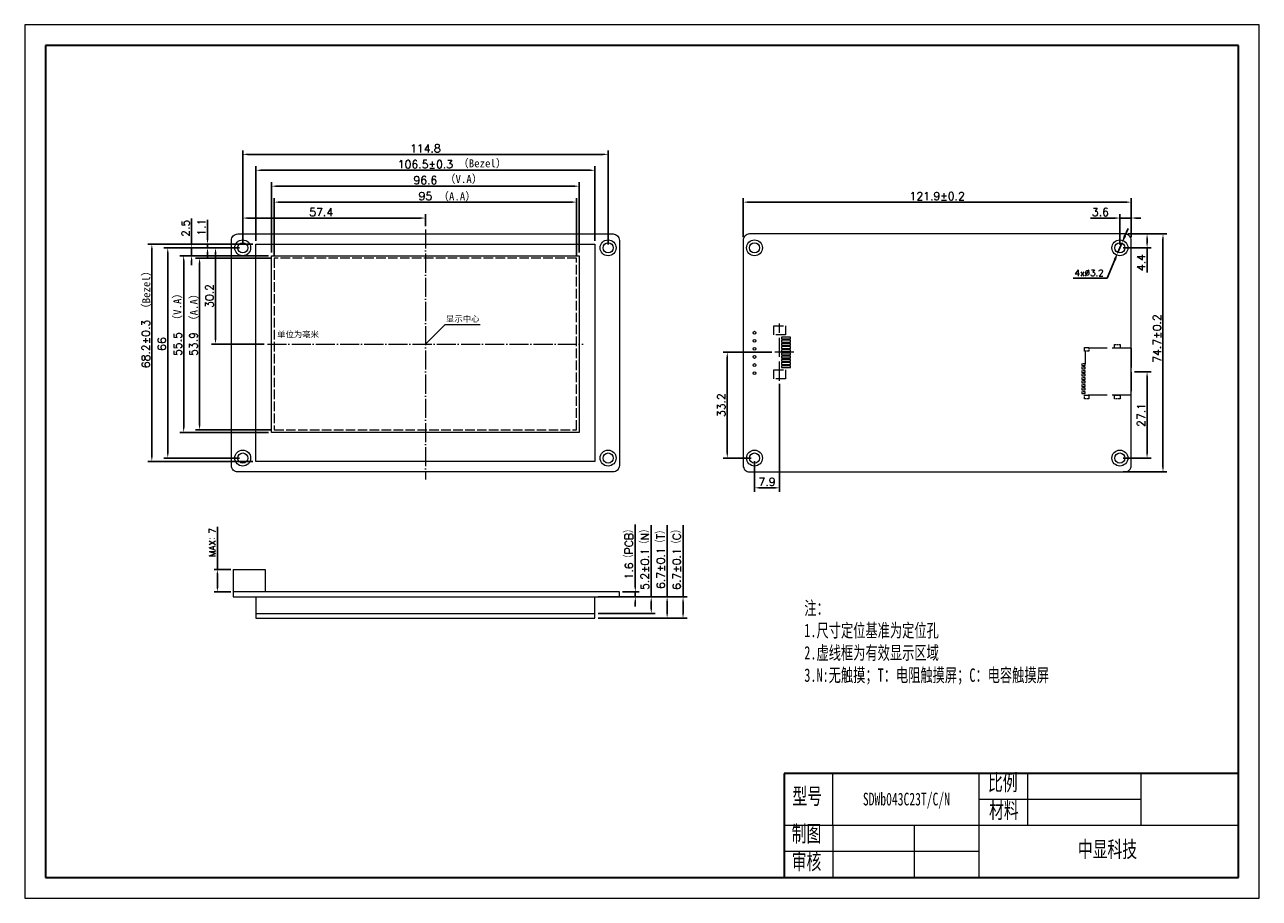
# Model space of a CAD drawing. Header units: millimetres. Extents: x 2240 to 2628, y -2181 to -1907.
import ezdxf

# ---------------------------------------------------------------- set-up
doc = ezdxf.new("R2010")
doc.units = ezdxf.units.MM
doc.header["$LTSCALE"] = 0.5
doc.header["$PDSIZE"] = -5
for name, pattern in [('ACAD_ISO02W100', [15, 12, -3]), ('ACAD_ISO04W100', [30, 24, -3, 0, -3]), ('CENTER2', [28.574999, 19.049999, -3.175, 3.175, -3.175])]:
    doc.linetypes.add(name, pattern=pattern)
doc.layers.get('0').update_dxf_attribs({"lineweight": 18})
doc.layers.get('Defpoints').update_dxf_attribs({"lineweight": 18})
for name, color, linetype, lineweight in [('thick', 7, 'Continuous', 30), ('thin', 7, 'Continuous', 18), ('粗实线层', 7, 'Continuous', 35), ('细实线层', 7, 'Continuous', 18), ('虚线', 7, 'ACAD_ISO02W100', 18)]:
    doc.layers.add(name, color=color, linetype=linetype, lineweight=lineweight)
doc.styles.get("Standard").update_dxf_attribs({"font": 'txt.shx', "bigfont": 'gbcbig.shx'})
doc.styles.add('机械字体', font='SimSun.ttf', dxfattribs={"width": 0.67})
doc.dimstyles.new('ISO-25', dxfattribs={"dimtxt": 2.5, "dimasz": 1.5, "dimexe": 1.25, "dimexo": 1, "dimtad": 1, "dimdec": 1, "dimdsep": 46, "dimtxsty": 'Standard', "dimcen": 2.5, "dimdle": 3, "dimadec": 0, "dimazin": 0, "dimtfac": 1, "dimtdec": 1, "dimtmove": 0, "dimatfit": 3, "dimfxl": 0, "dimarcsym": 0})
doc.dimstyles.new('副本ISO-25', dxfattribs={"dimtxt": 2.5, "dimasz": 2.5, "dimexe": 1.25, "dimexo": 1, "dimtad": 1, "dimtoh": 1, "dimdsep": 46, "dimtxsty": 'Standard', "dimcen": 2.5, "dimdle": 5, "dimadec": 0, "dimazin": 0, "dimtfac": 1, "dimtmove": 0, "dimatfit": 3, "dimfxl": 0, "dimtolj": 1, "dimarcsym": 0})

# ---------------------------------------------------------------- blocks, each defined once
blk = doc.blocks.new('*X2')
at = {"layer": '粗实线层'}
for p, q in [((-287, 200), (-287, -200)), ((287, 200), (-287, 200)), ((287, -200), (287, 200)), ((-287, -200), (287, -200))]:
    blk.add_line(p, q, dxfattribs=at)
at = {"layer": '细实线层'}
for p, q in [((297, 210), (-297, 210)), ((-297, 210), (-297, -210)), ((297, -210), (297, 210)), ((-297, -210), (297, -210))]:
    blk.add_line(p, q, dxfattribs=at)
blk = doc.blocks.new('*X3')
at = {"color": 0, "lineweight": -2, "ltscale": 0.5}
for p, q in [((2308.87, -1975.57), (2308.87, -1965.97)), ((2366.27, -1969.77), (2366.27, -1965.97)), ((2364.77, -1967.22), (2310.37, -1967.22))]:
    blk.add_line(p, q, dxfattribs=at)
at = {"color": 0, "ltscale": 0.5}
for points in [[(2310.37, -1966.97), (2310.37, -1967.47), (2308.87, -1967.22)], [(2364.77, -1966.97), (2364.77, -1967.47), (2366.27, -1967.22)]]:
    blk.add_solid(points, dxfattribs=at)
at = {"layer": 'Defpoints', "color": 0, "ltscale": 0.5}
for p in [(2308.87, -1967.22), (2366.27, -1970.77), (2308.87, -1976.57)]:
    blk.add_point(p, dxfattribs=at)
at = {"color": 0, "lineweight": 0, "ltscale": 0.5, "insert": (2333.53, -1965.34), "char_height": 2.5, "attachment_point": 5}
blk.add_mtext('\\A1;57.4', dxfattribs=at)
blk = doc.blocks.new('*X4')
at = {"color": 0, "lineweight": -2, "ltscale": 0.5}
for p, q in [((2313.02, -1974.41), (2313.02, -1950.97)), ((2419.52, -1974.41), (2419.52, -1950.97)), ((2314.52, -1952.22), (2418.02, -1952.22))]:
    blk.add_line(p, q, dxfattribs=at)
at = {"color": 0, "ltscale": 0.5}
for points in [[(2314.52, -1951.97), (2314.52, -1952.47), (2313.02, -1952.22)], [(2418.02, -1951.97), (2418.02, -1952.47), (2419.52, -1952.22)]]:
    blk.add_solid(points, dxfattribs=at)
at = {"layer": 'Defpoints', "color": 0, "ltscale": 0.5}
for p in [(2419.52, -1952.22), (2313.02, -1975.41), (2419.52, -1975.41)]:
    blk.add_point(p, dxfattribs=at)
at = {"color": 0, "lineweight": 0, "ltscale": 0.5, "insert": (2366.27, -1950.34), "char_height": 2.5, "attachment_point": 5}
blk.add_mtext('\\A1;106.5%%P0.3', dxfattribs=at)
blk = doc.blocks.new('*X7')
at = {"color": 0, "lineweight": -2, "ltscale": 0.5}
for p, q in [((2300.9, -2077.57), (2300.9, -2064.18)), ((2305.1, -2077.57), (2299.9, -2077.57)), ((2300.9, -2083.37), (2300.9, -2078.77)), ((2305.1, -2084.57), (2299.9, -2084.57))]:
    blk.add_line(p, q, dxfattribs=at)
at = {"color": 0, "ltscale": 0.5}
for points in [[(2300.7, -2078.77), (2301.1, -2078.77), (2300.9, -2077.57)], [(2300.7, -2083.37), (2301.1, -2083.37), (2300.9, -2084.57)]]:
    blk.add_solid(points, dxfattribs=at)
at = {"layer": 'Defpoints', "color": 0, "ltscale": 0.5}
for p in [(2305.9, -2077.57), (2300.9, -2084.57), (2305.9, -2084.57)]:
    blk.add_point(p, dxfattribs=at)
at = {"color": 0, "lineweight": 0, "ltscale": 0.5, "insert": (2299.35, -2069.08), "char_height": 2, "attachment_point": 5, "rotation": 90}
blk.add_mtext('\\A1;MAX：7', dxfattribs=at)
blk = doc.blocks.new('*X8')
at = {"color": 0, "lineweight": -2, "ltscale": 0.5}
for p, q in [((2318.75, -1978.84), (2318.75, -1960.97)), ((2320.25, -1962.22), (2412.29, -1962.22)), ((2413.79, -1978.84), (2413.79, -1960.97))]:
    blk.add_line(p, q, dxfattribs=at)
at = {"color": 0, "ltscale": 0.5}
for points in [[(2320.25, -1961.97), (2320.25, -1962.47), (2318.75, -1962.22)], [(2412.29, -1961.97), (2412.29, -1962.47), (2413.79, -1962.22)]]:
    blk.add_solid(points, dxfattribs=at)
at = {"layer": 'Defpoints', "color": 0, "ltscale": 0.5}
for p in [(2413.79, -1962.22), (2318.75, -1979.84), (2413.79, -1979.84)]:
    blk.add_point(p, dxfattribs=at)
at = {"color": 0, "lineweight": 0, "ltscale": 0.5, "insert": (2366.27, -1960.34), "char_height": 2.5, "attachment_point": 5}
blk.add_mtext('\\A1;95', dxfattribs=at)
blk = doc.blocks.new('*X9')
at = {"color": 0, "lineweight": -2, "ltscale": 0.5}
for p, q in [((2317.95, -1978.04), (2317.95, -1955.97)), ((2319.45, -1957.22), (2413.09, -1957.22)), ((2414.59, -1978.04), (2414.59, -1955.97))]:
    blk.add_line(p, q, dxfattribs=at)
at = {"color": 0, "ltscale": 0.5}
for points in [[(2319.45, -1956.97), (2319.45, -1957.47), (2317.95, -1957.22)], [(2413.09, -1956.97), (2413.09, -1957.47), (2414.59, -1957.22)]]:
    blk.add_solid(points, dxfattribs=at)
at = {"layer": 'Defpoints', "color": 0, "ltscale": 0.5}
for p in [(2414.59, -1957.22), (2317.95, -1979.04), (2414.59, -1979.04)]:
    blk.add_point(p, dxfattribs=at)
at = {"color": 0, "lineweight": 0, "ltscale": 0.5, "insert": (2366.27, -1955.34), "char_height": 2.5, "attachment_point": 5}
blk.add_mtext('\\A1;96.6', dxfattribs=at)
blk = doc.blocks.new('*X10')
at = {"color": 0, "lineweight": -2, "ltscale": 0.5}
for p, q in [((2308.87, -1975.57), (2308.87, -1945.97)), ((2310.37, -1947.22), (2422.17, -1947.22)), ((2423.67, -1975.57), (2423.67, -1945.97))]:
    blk.add_line(p, q, dxfattribs=at)
at = {"color": 0, "ltscale": 0.5}
for points in [[(2310.37, -1946.97), (2310.37, -1947.47), (2308.87, -1947.22)], [(2422.17, -1946.97), (2422.17, -1947.47), (2423.67, -1947.22)]]:
    blk.add_solid(points, dxfattribs=at)
at = {"layer": 'Defpoints', "color": 0, "ltscale": 0.5}
for p in [(2423.67, -1947.22), (2308.87, -1976.57), (2423.67, -1976.57)]:
    blk.add_point(p, dxfattribs=at)
at = {"color": 0, "lineweight": 0, "ltscale": 0.5, "insert": (2366.27, -1945.34), "char_height": 2.5, "attachment_point": 5}
blk.add_mtext('\\A1;114.8', dxfattribs=at)
blk = doc.blocks.new('*X11')
at = {"color": 0, "lineweight": -2, "ltscale": 0.5}
for p, q in [((2307.87, -1976.57), (2299.07, -1976.57)), ((2300.32, -1978.07), (2300.32, -2005.27)), ((2315.65, -2006.77), (2299.07, -2006.77))]:
    blk.add_line(p, q, dxfattribs=at)
at = {"color": 0, "ltscale": 0.5}
for points in [[(2300.07, -1978.07), (2300.57, -1978.07), (2300.32, -1976.57)], [(2300.07, -2005.27), (2300.57, -2005.27), (2300.32, -2006.77)]]:
    blk.add_solid(points, dxfattribs=at)
at = {"layer": 'Defpoints', "color": 0, "ltscale": 0.5}
for p in [(2308.87, -1976.57), (2300.32, -2006.77), (2316.65, -2006.77)]:
    blk.add_point(p, dxfattribs=at)
at = {"color": 0, "lineweight": 0, "ltscale": 0.5, "insert": (2298.44, -1991.67), "char_height": 2.5, "attachment_point": 5, "rotation": 90}
blk.add_mtext('\\A1;30.2', dxfattribs=at)
blk = doc.blocks.new('*X12')
at = {"color": 0, "lineweight": -2, "ltscale": 0.5}
for p, q in [((2317.75, -1979.84), (2294.07, -1979.84)), ((2295.32, -1981.34), (2295.32, -2032.2)), ((2317.75, -2033.7), (2294.07, -2033.7))]:
    blk.add_line(p, q, dxfattribs=at)
at = {"color": 0, "ltscale": 0.5}
for points in [[(2295.07, -1981.34), (2295.57, -1981.34), (2295.32, -1979.84)], [(2295.07, -2032.2), (2295.57, -2032.2), (2295.32, -2033.7)]]:
    blk.add_solid(points, dxfattribs=at)
at = {"layer": 'Defpoints', "color": 0, "ltscale": 0.5}
for p in [(2318.75, -1979.84), (2295.32, -2033.7), (2318.75, -2033.7)]:
    blk.add_point(p, dxfattribs=at)
at = {"color": 0, "lineweight": 0, "ltscale": 0.5, "insert": (2293.44, -2006.77), "char_height": 2.5, "attachment_point": 5, "rotation": 90}
blk.add_mtext('\\A1;53.9', dxfattribs=at)
blk = doc.blocks.new('*X13')
at = {"color": 0, "lineweight": -2, "ltscale": 0.5}
for p, q in [((2316.95, -1979.04), (2289.07, -1979.04)), ((2290.32, -1980.54), (2290.32, -2033)), ((2316.95, -2034.5), (2289.07, -2034.5))]:
    blk.add_line(p, q, dxfattribs=at)
at = {"color": 0, "ltscale": 0.5}
for points in [[(2290.07, -1980.54), (2290.57, -1980.54), (2290.32, -1979.04)], [(2290.07, -2033), (2290.57, -2033), (2290.32, -2034.5)]]:
    blk.add_solid(points, dxfattribs=at)
at = {"layer": 'Defpoints', "color": 0, "ltscale": 0.5}
for p in [(2317.95, -1979.04), (2290.32, -2034.5), (2317.95, -2034.5)]:
    blk.add_point(p, dxfattribs=at)
at = {"color": 0, "lineweight": 0, "ltscale": 0.5, "insert": (2288.44, -2006.77), "char_height": 2.5, "attachment_point": 5, "rotation": 90}
blk.add_mtext('\\A1;55.5', dxfattribs=at)
blk = doc.blocks.new('*X14')
at = {"color": 0, "lineweight": -2, "ltscale": 0.5}
for p, q in [((2307.87, -1976.57), (2284.07, -1976.57)), ((2285.32, -1978.07), (2285.32, -2041.07)), ((2307.87, -2042.57), (2284.07, -2042.57))]:
    blk.add_line(p, q, dxfattribs=at)
at = {"color": 0, "ltscale": 0.5}
for points in [[(2285.07, -1978.07), (2285.57, -1978.07), (2285.32, -1976.57)], [(2285.07, -2041.07), (2285.57, -2041.07), (2285.32, -2042.57)]]:
    blk.add_solid(points, dxfattribs=at)
at = {"layer": 'Defpoints', "color": 0, "ltscale": 0.5}
for p in [(2308.87, -1976.57), (2285.32, -2042.57), (2308.87, -2042.57)]:
    blk.add_point(p, dxfattribs=at)
at = {"color": 0, "lineweight": 0, "ltscale": 0.5, "insert": (2283.44, -2006.77), "char_height": 2.5, "attachment_point": 5, "rotation": 90}
blk.add_mtext('\\A1;66', dxfattribs=at)
blk = doc.blocks.new('*X15')
at = {"color": 0, "lineweight": -2, "ltscale": 0.5}
for p, q in [((2312.02, -1975.41), (2279.07, -1975.41)), ((2280.32, -1976.91), (2280.32, -2042.11)), ((2312.02, -2043.61), (2279.07, -2043.61))]:
    blk.add_line(p, q, dxfattribs=at)
at = {"color": 0, "ltscale": 0.5}
for points in [[(2280.07, -1976.91), (2280.57, -1976.91), (2280.32, -1975.41)], [(2280.07, -2042.11), (2280.57, -2042.11), (2280.32, -2043.61)]]:
    blk.add_solid(points, dxfattribs=at)
at = {"layer": 'Defpoints', "color": 0, "ltscale": 0.5}
for p in [(2313.02, -1975.41), (2280.32, -2043.61), (2313.02, -2043.61)]:
    blk.add_point(p, dxfattribs=at)
at = {"color": 0, "lineweight": 0, "ltscale": 0.5, "insert": (2278.44, -2006.77), "char_height": 2.5, "attachment_point": 5, "rotation": 90}
blk.add_mtext('\\A1;68.2%%P0.3', dxfattribs=at)
blk = doc.blocks.new('*X16')
at = {"color": 0, "lineweight": -2, "ltscale": 0.5}
for p, q in [((2466.11, -1973.22), (2466.11, -1960.97)), ((2467.61, -1962.22), (2586.51, -1962.22)), ((2588.01, -1973.22), (2588.01, -1960.97))]:
    blk.add_line(p, q, dxfattribs=at)
at = {"color": 0, "ltscale": 0.5}
for points in [[(2467.61, -1961.97), (2467.61, -1962.47), (2466.11, -1962.22)], [(2586.51, -1961.97), (2586.51, -1962.47), (2588.01, -1962.22)]]:
    blk.add_solid(points, dxfattribs=at)
at = {"layer": 'Defpoints', "color": 0, "ltscale": 0.5}
for p in [(2588.01, -1962.22), (2466.11, -1974.22), (2588.01, -1974.22)]:
    blk.add_point(p, dxfattribs=at)
at = {"color": 0, "lineweight": 0, "ltscale": 0.5, "insert": (2527.06, -1960.34), "char_height": 2.5, "attachment_point": 5}
blk.add_mtext('\\A1;121.9%%P0.2', dxfattribs=at)
blk = doc.blocks.new('*X17')
at = {"color": 0, "lineweight": -2, "ltscale": 0.5}
for p, q in [((2588.01, -1972.22), (2599.26, -1972.22)), ((2598.01, -1973.72), (2598.01, -2045.42)), ((2585.46, -2046.92), (2599.26, -2046.92))]:
    blk.add_line(p, q, dxfattribs=at)
at = {"color": 0, "ltscale": 0.5}
for points in [[(2597.76, -1973.72), (2598.26, -1973.72), (2598.01, -1972.22)], [(2597.76, -2045.42), (2598.26, -2045.42), (2598.01, -2046.92)]]:
    blk.add_solid(points, dxfattribs=at)
at = {"layer": 'Defpoints', "color": 0, "ltscale": 0.5}
for p in [(2587.01, -1972.22), (2584.46, -2046.92), (2598.01, -2046.92)]:
    blk.add_point(p, dxfattribs=at)
at = {"color": 0, "lineweight": 0, "ltscale": 0.5, "insert": (2596.14, -2005.03), "char_height": 2.5, "attachment_point": 5, "rotation": 90}
blk.add_mtext('\\A1;74.7%%P0.2', dxfattribs=at)
blk = doc.blocks.new('*X18')
at = {"color": 0, "lineweight": -2, "ltscale": 0.5}
for p, q in [((2589.01, -2015.47), (2594.26, -2015.47)), ((2593.01, -2016.97), (2593.01, -2041.07)), ((2585.46, -2042.57), (2594.26, -2042.57))]:
    blk.add_line(p, q, dxfattribs=at)
at = {"color": 0, "ltscale": 0.5}
for points in [[(2592.76, -2016.97), (2593.26, -2016.97), (2593.01, -2015.47)], [(2592.76, -2041.07), (2593.26, -2041.07), (2593.01, -2042.57)]]:
    blk.add_solid(points, dxfattribs=at)
at = {"layer": 'Defpoints', "color": 0, "ltscale": 0.5}
for p in [(2588.01, -2015.47), (2584.46, -2042.57), (2593.01, -2042.57)]:
    blk.add_point(p, dxfattribs=at)
at = {"color": 0, "lineweight": 0, "ltscale": 0.5, "insert": (2591.14, -2029.02), "char_height": 2.5, "attachment_point": 5, "rotation": 90}
blk.add_mtext('\\A1;27.1', dxfattribs=at)
blk = doc.blocks.new('*X19')
at = {"color": 0, "lineweight": -2, "ltscale": 0.5}
for p, q in [((2475.07, -2009.37), (2459.86, -2009.37)), ((2461.11, -2041.07), (2461.11, -2010.87)), ((2468.66, -2042.57), (2459.86, -2042.57))]:
    blk.add_line(p, q, dxfattribs=at)
at = {"color": 0, "ltscale": 0.5}
for points in [[(2460.86, -2010.87), (2461.36, -2010.87), (2461.11, -2009.37)], [(2460.86, -2041.07), (2461.36, -2041.07), (2461.11, -2042.57)]]:
    blk.add_solid(points, dxfattribs=at)
at = {"layer": 'Defpoints', "color": 0, "ltscale": 0.5}
for p in [(2461.11, -2009.37), (2476.07, -2009.37), (2469.66, -2042.57)]:
    blk.add_point(p, dxfattribs=at)
at = {"color": 0, "lineweight": 0, "ltscale": 0.5, "insert": (2459.24, -2025.97), "char_height": 2.5, "attachment_point": 5, "rotation": 90}
blk.add_mtext('\\A1;33.2', dxfattribs=at)
blk = doc.blocks.new('*X20')
at = {"color": 0, "lineweight": -2, "ltscale": 0.5}
for p, q in [((2477.56, -2019.28), (2477.56, -2053.17)), ((2469.66, -2043.57), (2469.66, -2053.17)), ((2471.16, -2051.92), (2476.06, -2051.92))]:
    blk.add_line(p, q, dxfattribs=at)
at = {"color": 0, "ltscale": 0.5}
for points in [[(2471.16, -2051.67), (2471.16, -2052.17), (2469.66, -2051.92)], [(2476.06, -2051.67), (2476.06, -2052.17), (2477.56, -2051.92)]]:
    blk.add_solid(points, dxfattribs=at)
at = {"layer": 'Defpoints', "color": 0, "ltscale": 0.5}
for p in [(2477.56, -2018.28), (2469.66, -2042.57), (2477.56, -2051.92)]:
    blk.add_point(p, dxfattribs=at)
at = {"color": 0, "lineweight": 0, "ltscale": 0.5, "insert": (2473.61, -2050.04), "char_height": 2.5, "attachment_point": 5}
blk.add_mtext('\\A1;7.9', dxfattribs=at)
blk = doc.blocks.new('*X21')
at = {"color": 0, "lineweight": -2, "ltscale": 0.5}
for p, q in [((2292.82, -1975.07), (2292.82, -1967.32)), ((2307.87, -1976.57), (2291.57, -1976.57)), ((2292.82, -1979.04), (2292.82, -1976.57)), ((2316.95, -1979.04), (2291.57, -1979.04)), ((2292.82, -1980.54), (2292.82, -1982.04))]:
    blk.add_line(p, q, dxfattribs=at)
at = {"color": 0, "ltscale": 0.5}
for points in [[(2292.57, -1975.07), (2293.07, -1975.07), (2292.82, -1976.57)], [(2292.57, -1980.54), (2293.07, -1980.54), (2292.82, -1979.04)]]:
    blk.add_solid(points, dxfattribs=at)
at = {"layer": 'Defpoints', "color": 0, "ltscale": 0.5}
for p in [(2308.87, -1976.57), (2292.82, -1979.04), (2317.95, -1979.04)]:
    blk.add_point(p, dxfattribs=at)
at = {"color": 0, "lineweight": 0, "ltscale": 0.5, "insert": (2290.94, -1970.44), "char_height": 2.5, "attachment_point": 5, "rotation": 90}
blk.add_mtext('\\A1;2.5', dxfattribs=at)
blk = doc.blocks.new('*X22')
at = {"color": 0, "lineweight": -2, "ltscale": 0.5}
for p, q in [((2297.82, -1973.91), (2297.82, -1967.83)), ((2312.02, -1975.41), (2296.57, -1975.41)), ((2307.87, -1976.57), (2296.57, -1976.57)), ((2297.82, -1976.57), (2297.82, -1975.41)), ((2297.82, -1978.07), (2297.82, -1979.57))]:
    blk.add_line(p, q, dxfattribs=at)
at = {"color": 0, "ltscale": 0.5}
for points in [[(2297.57, -1973.91), (2298.07, -1973.91), (2297.82, -1975.41)], [(2297.57, -1978.07), (2298.07, -1978.07), (2297.82, -1976.57)]]:
    blk.add_solid(points, dxfattribs=at)
at = {"layer": 'Defpoints', "color": 0, "ltscale": 0.5}
for p in [(2297.82, -1975.41), (2308.87, -1976.57), (2313.02, -1975.41)]:
    blk.add_point(p, dxfattribs=at)
at = {"color": 0, "lineweight": 0, "ltscale": 0.5, "insert": (2295.94, -1970.12), "char_height": 2.5, "attachment_point": 5, "rotation": 90}
blk.add_mtext('\\A1;1.1', dxfattribs=at)
blk = doc.blocks.new('*X23')
at = {"color": 0, "lineweight": -2, "ltscale": 0.5}
for p, q in [((2584.46, -1975.57), (2584.46, -1965.97)), ((2588.01, -1973.22), (2588.01, -1965.97)), ((2582.96, -1967.22), (2575.21, -1967.22)), ((2588.01, -1967.22), (2584.46, -1967.22)), ((2589.51, -1967.22), (2591.01, -1967.22))]:
    blk.add_line(p, q, dxfattribs=at)
at = {"color": 0, "ltscale": 0.5}
for points in [[(2582.96, -1966.97), (2582.96, -1967.47), (2584.46, -1967.22)], [(2589.51, -1966.97), (2589.51, -1967.47), (2588.01, -1967.22)]]:
    blk.add_solid(points, dxfattribs=at)
at = {"layer": 'Defpoints', "color": 0, "ltscale": 0.5}
for p in [(2588.01, -1967.22), (2588.01, -1974.22), (2584.46, -1976.57)]:
    blk.add_point(p, dxfattribs=at)
at = {"color": 0, "lineweight": 0, "ltscale": 0.5, "insert": (2578.34, -1965.34), "char_height": 2.5, "attachment_point": 5}
blk.add_mtext('\\A1;3.6', dxfattribs=at)
blk = doc.blocks.new('*X24')
at = {"color": 0, "lineweight": -2, "ltscale": 0.5}
for p, q in [((2432.22, -2083.07), (2432.22, -2063.43)), ((2428.22, -2084.57), (2433.47, -2084.57)), ((2428.22, -2086.17), (2433.47, -2086.17)), ((2432.22, -2086.17), (2432.22, -2084.57)), ((2432.22, -2087.67), (2432.22, -2089.17))]:
    blk.add_line(p, q, dxfattribs=at)
at = {"color": 0, "ltscale": 0.5}
for points in [[(2431.97, -2083.07), (2432.47, -2083.07), (2432.22, -2084.57)], [(2431.97, -2087.67), (2432.47, -2087.67), (2432.22, -2086.17)]]:
    blk.add_solid(points, dxfattribs=at)
at = {"layer": 'Defpoints', "color": 0, "ltscale": 0.5}
for p in [(2427.22, -2084.57), (2427.22, -2086.17), (2432.22, -2086.17)]:
    blk.add_point(p, dxfattribs=at)
at = {"color": 0, "lineweight": 0, "ltscale": 0.5, "insert": (2430.27, -2072.13), "char_height": 2.5, "attachment_point": 5, "rotation": 90}
blk.add_mtext('\\A1;1.6（PCB）', dxfattribs=at)
blk = doc.blocks.new('*X25')
at = {"color": 0, "lineweight": -2, "ltscale": 0.5}
for p, q in [((2437.22, -2086.17), (2437.22, -2063.62)), ((2420.52, -2086.17), (2438.47, -2086.17)), ((2437.22, -2089.87), (2437.22, -2087.67)), ((2420.52, -2091.37), (2438.47, -2091.37))]:
    blk.add_line(p, q, dxfattribs=at)
at = {"color": 0, "ltscale": 0.5}
for points in [[(2436.97, -2087.67), (2437.47, -2087.67), (2437.22, -2086.17)], [(2436.97, -2089.87), (2437.47, -2089.87), (2437.22, -2091.37)]]:
    blk.add_solid(points, dxfattribs=at)
at = {"layer": 'Defpoints', "color": 0, "ltscale": 0.5}
for p in [(2419.52, -2086.17), (2419.52, -2091.37), (2437.22, -2091.37)]:
    blk.add_point(p, dxfattribs=at)
at = {"color": 0, "lineweight": 0, "ltscale": 0.5, "insert": (2435.27, -2073.77), "char_height": 2.5, "attachment_point": 5, "rotation": 90}
blk.add_mtext('\\A1;5.2%%P0.1（N）', dxfattribs=at)
blk = doc.blocks.new('*X26')
at = {"color": 0, "lineweight": -2, "ltscale": 0.5}
for p, q in [((2442.22, -2086.17), (2442.22, -2063.62)), ((2420.52, -2086.17), (2443.47, -2086.17)), ((2442.22, -2091.37), (2442.22, -2087.67)), ((2420.52, -2092.87), (2443.47, -2092.87))]:
    blk.add_line(p, q, dxfattribs=at)
at = {"color": 0, "ltscale": 0.5}
for points in [[(2441.97, -2087.67), (2442.47, -2087.67), (2442.22, -2086.17)], [(2441.97, -2091.37), (2442.47, -2091.37), (2442.22, -2092.87)]]:
    blk.add_solid(points, dxfattribs=at)
at = {"layer": 'Defpoints', "color": 0, "ltscale": 0.5}
for p in [(2419.52, -2086.17), (2419.52, -2092.87), (2442.22, -2092.87)]:
    blk.add_point(p, dxfattribs=at)
at = {"color": 0, "lineweight": 0, "ltscale": 0.5, "insert": (2440.27, -2073.77), "char_height": 2.5, "attachment_point": 5, "rotation": 90}
blk.add_mtext('\\A1;6.7%%P0.1（T）', dxfattribs=at)
blk = doc.blocks.new('*X27')
at = {"color": 0, "lineweight": -2, "ltscale": 0.5}
for p, q in [((2447.22, -2086.17), (2447.22, -2063.62)), ((2420.52, -2086.17), (2448.47, -2086.17)), ((2447.22, -2091.37), (2447.22, -2087.67)), ((2420.52, -2092.87), (2448.47, -2092.87))]:
    blk.add_line(p, q, dxfattribs=at)
at = {"color": 0, "ltscale": 0.5}
for points in [[(2446.97, -2087.67), (2447.47, -2087.67), (2447.22, -2086.17)], [(2446.97, -2091.37), (2447.47, -2091.37), (2447.22, -2092.87)]]:
    blk.add_solid(points, dxfattribs=at)
at = {"layer": 'Defpoints', "color": 0, "ltscale": 0.5}
for p in [(2419.52, -2086.17), (2419.52, -2092.87), (2447.22, -2092.87)]:
    blk.add_point(p, dxfattribs=at)
at = {"color": 0, "lineweight": 0, "ltscale": 0.5, "insert": (2445.27, -2073.77), "char_height": 2.5, "attachment_point": 5, "rotation": 90}
blk.add_mtext('\\A1;6.7%%P0.1（C）', dxfattribs=at)
blk = doc.blocks.new('*X28')
at = {"color": 0, "lineweight": -2, "ltscale": 0.5}
for p, q in [((2586.07, -1972.79), (2587.05, -1970.49)), ((2585.09, -1975.09), (2583.83, -1978.04)), ((2580.42, -1986.06), (2582.85, -1980.34)), ((2569.79, -1986.06), (2580.42, -1986.06))]:
    blk.add_line(p, q, dxfattribs=at)
at = {"color": 0, "ltscale": 0.5}
for points in [[(2585.68, -1972.63), (2586.45, -1972.96), (2585.09, -1975.09)], [(2582.47, -1980.18), (2583.24, -1980.5), (2583.83, -1978.04)]]:
    blk.add_solid(points, dxfattribs=at)
at = {"layer": 'Defpoints', "color": 0, "ltscale": 0.5}
for p in [(2583.83, -1978.04), (2585.09, -1975.09)]:
    blk.add_point(p, dxfattribs=at)
at = {"color": 0, "lineweight": 0, "ltscale": 0.5, "insert": (2574.79, -1984.44), "char_height": 2, "attachment_point": 5}
blk.add_mtext('\\A1;4x%%C3.2', dxfattribs=at)
blk = doc.blocks.new('*X29')
at = {"color": 0, "lineweight": -2, "ltscale": 0.5}
for p, q in [((2587.01, -1972.22), (2594.26, -1972.22)), ((2593.01, -1973.72), (2593.01, -1975.07)), ((2585.46, -1976.57), (2594.26, -1976.57)), ((2593.01, -1976.57), (2593.01, -1984.32))]:
    blk.add_line(p, q, dxfattribs=at)
at = {"color": 0, "ltscale": 0.5}
for points in [[(2592.76, -1973.72), (2593.26, -1973.72), (2593.01, -1972.22)], [(2592.76, -1975.07), (2593.26, -1975.07), (2593.01, -1976.57)]]:
    blk.add_solid(points, dxfattribs=at)
at = {"layer": 'Defpoints', "color": 0, "ltscale": 0.5}
for p in [(2586.01, -1972.22), (2593.01, -1972.22), (2584.46, -1976.57)]:
    blk.add_point(p, dxfattribs=at)
at = {"color": 0, "lineweight": 0, "ltscale": 0.5, "insert": (2591.14, -1981.19), "char_height": 2.5, "attachment_point": 5, "rotation": 90}
blk.add_mtext('\\A1;4.4', dxfattribs=at)
blk = doc.blocks.new('sd')
at = {"layer": '虚线', "lineweight": 0}
for p, q in [((-7.35, 0), (7.35, 0)), ((7.35, 0), (7.35, -14.5)), ((-7.35, 0), (-7.35, -13.25)), ((-6.45, -14.5), (-2.5, -14.5))]:
    blk.add_line(p, q, dxfattribs=at)
at = {"layer": '虚线', "lineweight": 0, "ltscale": 0.1}
for points in [[(-8.52, -3.51), (-7.38, -3.51), (-7.38, -5.29), (-8.52, -5.29)], [(7.38, -3.51), (8.52, -3.51), (8.52, -5.29), (7.38, -5.29)], [(-7.65, -13.35), (-6.45, -13.35), (-6.45, -14.65), (-7.65, -14.65)], [(-2.5, -15.5), (-2, -15.5), (-2, -14.5), (-2.5, -14.5)], [(-1.4, -15.5), (-0.9, -15.5), (-0.9, -14.5), (-1.4, -14.5)], [(-0.3, -15.5), (0.2, -15.5), (0.2, -14.5), (-0.3, -14.5)], [(0.8, -15.5), (1.3, -15.5), (1.3, -14.5), (0.8, -14.5)], [(1.9, -15.5), (2.4, -15.5), (2.4, -14.5), (1.9, -14.5)], [(3, -15.5), (3.5, -15.5), (3.5, -14.5), (3, -14.5)], [(4.1, -15.5), (4.6, -15.5), (4.6, -14.5), (4.1, -14.5)], [(5.2, -15.5), (5.7, -15.5), (5.7, -14.5), (5.2, -14.5)], [(6.3, -15.5), (6.8, -15.5), (6.8, -14.5), (6.3, -14.5)], [(7.35, -13.35), (8.55, -13.35), (8.55, -14.65), (7.35, -14.65)]]:
    blk.add_lwpolyline(points, close=True, dxfattribs=at)
blk = doc.blocks.new('10')
at = {"layer": '虚线', "lineweight": 0}
for p, q in [((0, 4.45), (0, -1.49)), ((8.91, 0), (-9.07, 0))]:
    blk.add_line(p, q, dxfattribs=at)
at = {"layer": '虚线', "lineweight": 0, "ltscale": 0.5}
for points in [[(-8.3, 1.8), (-5.5, 1.8), (-5.5, -1.8), (-8.3, -1.8)], [(-4.22, 3.45), (-4.77, 3.45), (-4.77, 0.55), (-4.22, 0.55)], [(-3.22, 3.45), (-3.77, 3.45), (-3.77, 0.55), (-3.22, 0.55)], [(-2.22, 3.45), (-2.77, 3.45), (-2.77, 0.55), (-2.22, 0.55)], [(-1.22, 3.45), (-1.77, 3.45), (-1.77, 0.55), (-1.22, 0.55)], [(-0.22, 3.45), (-0.77, 3.45), (-0.77, 0.55), (-0.22, 0.55)], [(0.78, 3.45), (0.23, 3.45), (0.23, 0.55), (0.78, 0.55)], [(1.78, 3.45), (1.23, 3.45), (1.23, 0.55), (1.78, 0.55)], [(2.78, 3.45), (2.23, 3.45), (2.23, 0.55), (2.78, 0.55)], [(3.78, 3.45), (3.23, 3.45), (3.23, 0.55), (3.78, 0.55)], [(4.78, 3.45), (4.23, 3.45), (4.23, 0.55), (4.78, 0.55)], [(5.5, 1.8), (8.3, 1.8), (8.3, -1.8), (5.5, -1.8)]]:
    blk.add_lwpolyline(points, close=True, dxfattribs=at)

msp = doc.modelspace()

# ---------------------------------------------------------------- linework, layer by layer
at = {"linetype": 'ACAD_ISO04W100', "lineweight": 0, "ltscale": 0.5}
for p, q in [((2366.268, -1970.767), (2366.268, -2049.269)), ((2316.653, -2006.767), (2415.883, -2006.767))]:
    msp.add_line(p, q, dxfattribs=at)
at = {"lineweight": 0}
for p, q in [((2366.268, -2006.767), (2372.433, -2000.608)), ((2372.433, -2000.608), (2383.51, -2000.608)), ((2305.904, -2077.567), (2315.904, -2077.567)), ((2305.904, -2077.567), (2305.904, -2084.567)), ((2315.904, -2077.567), (2315.904, -2084.567)), ((2494.313, -2157.949), (2494.313, -2141.638))]:
    msp.add_line(p, q, dxfattribs=at)
at = {"lineweight": 0, "ltscale": 0.5}
for p, q in [((2305.904, -2084.567), (2305.904, -2086.167)), ((2427.218, -2084.567), (2305.904, -2084.567)), ((2305.904, -2086.167), (2427.218, -2086.167)), ((2313.018, -2086.167), (2313.018, -2091.367)), ((2419.518, -2091.367), (2419.518, -2086.167)), ((2427.218, -2086.167), (2427.218, -2084.567)), ((2313.018, -2091.367), (2419.518, -2091.367)), ((2313.018, -2091.367), (2313.018, -2092.867)), ((2313.018, -2092.867), (2419.518, -2092.867)), ((2419.518, -2092.867), (2419.518, -2091.367))]:
    msp.add_line(p, q, dxfattribs=at)
for p in [(2479.022, -2141.638), (2313.927, -2174.26)]:
    msp.add_line(p, (2479.022, -2174.26))
at = {"lineweight": 0}
for points in [[(2307.318, -1972.217), (2425.218, -1972.217, -0.4142136), (2427.218, -1974.217), (2427.218, -2044.917, -0.4142136), (2425.218, -2046.917), (2307.318, -2046.917, -0.4142136), (2305.318, -2044.917), (2305.318, -1974.217, -0.4142136)], [(2586.012, -1972.217), (2468.112, -1972.217, 0.4142136), (2466.112, -1974.217), (2466.112, -2044.917, 0.4142136), (2468.112, -2046.917), (2586.012, -2046.917, 0.4142136), (2588.012, -2044.917), (2588.012, -1974.217, 0.4142136)]]:
    msp.add_lwpolyline(points, format="xyb", close=True, dxfattribs=at)
msp.add_lwpolyline([(2313.018, -1975.412), (2419.518, -1975.412), (2419.518, -2043.612), (2313.018, -2043.612)], close=True, dxfattribs=at)
at = {"lineweight": 0, "ltscale": 0.5}
msp.add_lwpolyline([(2414.588, -2034.497), (2317.948, -2034.497), (2317.948, -1979.037), (2414.588, -1979.037)], close=True, dxfattribs=at)
at = {"color": 1, "linetype": 'ACAD_ISO02W100', "lineweight": 0, "ltscale": 0.5}
msp.add_lwpolyline([(2413.788, -1979.837), (2318.748, -1979.837), (2318.748, -2033.697), (2413.788, -2033.697)], close=True, dxfattribs=at)
at = {"lineweight": 0, "ltscale": 0.5}
for centre in [(2308.868, -1976.567), (2423.668, -1976.567), (2469.662, -1976.567), (2584.462, -1976.567), (2308.868, -2042.567), (2423.668, -2042.567), (2469.662, -2042.567), (2584.462, -2042.567)]:
    msp.add_circle(centre, 2.5, dxfattribs=at)
at = {"lineweight": 0}
for centre in [(2308.868, -1976.567), (2423.668, -1976.567), (2469.662, -1976.567), (2584.462, -1976.567), (2308.868, -2042.567), (2423.668, -2042.567), (2469.662, -2042.567), (2584.462, -2042.567)]:
    msp.add_circle(centre, 1.6, dxfattribs=at)
at = {"linetype": 'Continuous', "lineweight": 0}
for centre, radius in [((2469.662, -2003.217), 0.445), ((2469.662, -2005.757), 0.444), ((2469.662, -2008.297), 0.444), ((2469.662, -2010.837), 0.445), ((2469.662, -2013.377), 0.445), ((2469.662, -2015.917), 0.444)]:
    msp.add_circle(centre, radius, dxfattribs=at)
at = {"layer": 'thick'}
for p, q in [((2621.739, -2141.638), (2479.022, -2141.638)), ((2479.022, -2141.638), (2479.022, -2174.26)), ((2479.022, -2141.638), (2479.022, -2174.26)), ((2621.739, -2174.26), (2621.739, -2141.638)), ((2479.022, -2174.26), (2621.739, -2174.26))]:
    msp.add_line(p, q, dxfattribs=at)
at = {"layer": 'thin'}
for p, q in [((2540.186, -2141.638), (2540.186, -2174.26)), ((2555.478, -2141.638), (2555.478, -2157.949)), ((2591.157, -2157.949), (2591.157, -2141.638)), ((2591.157, -2149.794), (2540.186, -2149.794)), ((2621.739, -2157.949), (2479.022, -2157.949)), ((2494.313, -2157.949), (2494.313, -2174.26)), ((2519.798, -2157.949), (2519.798, -2174.26)), ((2540.186, -2166.104), (2479.022, -2166.104))]:
    msp.add_line(p, q, dxfattribs=at)

# ---------------------------------------------------------------- block references
at = {"lineweight": 0, "rotation": 270}
msp.add_blockref('10', (2477.562, -2009.367), dxfattribs=at)
at = {"layer": '粗实线层', "lineweight": 0, "xscale": 0.6530298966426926, "yscale": 0.6530298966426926, "zscale": 0.6530298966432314}
msp.add_blockref('*X2', (2434.32, -2043.654), dxfattribs=at)
at = {"layer": '虚线', "lineweight": 0, "rotation": 270}
msp.add_blockref('sd', (2588.012, -2015.467), dxfattribs=at)

# ---------------------------------------------------------------- texts
at = {"lineweight": 0, "attachment_point": 1}
for s, insert, char_height, width in [('{\\fSimSun|b0|i0|c134|p49;（Bezel）}', (2376.48, -1948.791), 2.5, 16.30181), ('{\\fSimSun|b0|i0|c134|p49;（V.A）}', (2372.321, -1953.701), 2.5, 17.30909), ('{\\fSimSun|b0|i0|c134|p49;\\C1;（A.A）}', (2370.266, -1959.196), 2.5, 16.30181), ('{\\fSimSun|b0|i0|c134|p49;显示中心}', (2372.75, -1997.943), 1.875, 16.30181), ('{\\fSimSun|b0|i0|c134|p49;单位为毫米}', (2319.698, -2002.827), 1.875, 35.99924)]:
    msp.add_mtext(s, dxfattribs=dict(at, insert=insert, char_height=char_height, width=width))
at = {"lineweight": 0, "insert": (2277.299, -1997.407), "char_height": 2.5, "width": 16.39388, "attachment_point": 1, "rotation": 90}
msp.add_mtext('{\\fSimSun|b0|i0|c134|p49;（Bezel）}', dxfattribs=at)
at = {"linetype": 'CENTER2', "lineweight": 0, "insert": (2287.079, -2001.026), "char_height": 2.5, "width": 18.40506, "attachment_point": 1, "rotation": 90}
msp.add_mtext('{\\fSimSun|b0|i0|c134|p49;（V.A）}', dxfattribs=at)
at = {"color": 1, "linetype": 'CENTER2', "lineweight": 0, "insert": (2292.26, -2001.189), "char_height": 2.5, "width": 16.39388, "attachment_point": 1, "rotation": 90}
msp.add_mtext('{\\fSimSun|b0|i0|c134|p49;（A.A）}', dxfattribs=at)
at = {"layer": 'thick', "attachment_point": 1, "style": '机械字体'}
for s, insert, char_height, width in [('注：\\P1.尺寸定位基准为定位孔\\P2.虚线框为有效显示区域\\P3.N:无触摸；T：电阻触摸屏；C：电容触摸屏', (2485.31, -2087.583), 4.20508, 100.81332), ('比例', (2543.023, -2141.877), 5.0971, 12.94837), ('型号', (2481.591, -2146.164), 5.0971, 12.94837), ('SDWb043C23T/C/N', (2503.722, -2147.64), 4, 28.39311), ('材料', (2543.358, -2150.583), 5.0971, 12.94837), ('制图', (2481.364, -2157.949), 5.0971, 12.94837), ('中显科技', (2571.253, -2162.847), 5.0971, 28.36201), ('审核', (2481.364, -2166.655), 5.0971, 12.94837)]:
    msp.add_mtext(s, dxfattribs=dict(at, insert=insert, char_height=char_height, width=width))

# ---------------------------------------------------------------- dimensions: what is measured, and where the dimension line sits
at = {"lineweight": 0, "ltscale": 0.5}
for base, p1, p2, text, picture, middle in [((2423.668, -1947.217), (2308.868, -1976.567), (2423.668, -1976.567), '114.8', '*X10', (2366.268, -1947.217)), ((2414.588, -1957.217), (2317.948, -1979.037), (2414.588, -1979.037), '96.6', '*X9', (2366.268, -1957.217)), ((2588.012, -1962.217), (2466.112, -1974.217), (2588.012, -1974.217), '121.9%%P0.2', '*X16', (2527.062, -1962.217)), ((2588.012, -1967.217), (2584.462, -1976.567), (2588.012, -1974.217), '3.6', '*X23', (2578.337, -1967.217))]:
    dim = msp.add_linear_dim(base=base, p1=p1, p2=p2, text=text, dimstyle='ISO-25', override={"dimsah": 1, "dimtolj": 1, "dimarcsym": 1}, dxfattribs=at)
    dim.commit()
    dim.dimension.update_dxf_attribs({"geometry": picture, "text_midpoint": middle, "dimtype": 160})
at = {"lineweight": 0}
for base, p1, p2, text, picture, middle in [((2419.518, -1952.217), (2313.018, -1975.412), (2419.518, -1975.412), '106.5%%P0.3', '*X4', (2366.268, -1952.217)), ((2308.868, -1967.217), (2366.268, -1970.767), (2308.868, -1976.567), '57.4', '*X3', (2333.528, -1967.217))]:
    dim = msp.add_linear_dim(base=base, p1=p1, p2=p2, text=text, dimstyle='ISO-25', override={"dimsah": 1, "dimtolj": 1, "dimarcsym": 1}, dxfattribs=at)
    dim.commit()
    dim.dimension.update_dxf_attribs({"geometry": picture, "text_midpoint": middle, "dimtype": 160})
at = {"color": 1, "lineweight": 0, "ltscale": 0.5}
dim = msp.add_linear_dim(base=(2413.788, -1962.217), p1=(2318.748, -1979.837), p2=(2413.788, -1979.837), text='95', dimstyle='ISO-25', override={"dimsah": 1, "dimtolj": 1, "dimarcsym": 1}, dxfattribs=at)
dim.commit()
dim.dimension.update_dxf_attribs({"geometry": '*X8', "text_midpoint": (2366.268, -1962.217), "dimtype": 160})
at = {"lineweight": 0, "ltscale": 0.5}
for base, p1, p2, text, picture, middle in [((2292.818, -1979.037), (2308.868, -1976.567), (2317.948, -1979.037), '2.5', '*X21', (2292.818, -1970.442)), ((2598.012, -2046.917), (2587.012, -1972.217), (2584.462, -2046.917), '74.7%%P0.2', '*X17', (2598.012, -2005.028)), ((2593.012, -1972.217), (2584.462, -1976.567), (2586.012, -1972.217), '4.4', '*X29', (2593.012, -1981.192)), ((2280.318, -2043.612), (2313.018, -1975.412), (2313.018, -2043.612), '68.2%%P0.3', '*X15', (2280.318, -2006.767)), ((2285.318, -2042.567), (2308.868, -1976.567), (2308.868, -2042.567), '66', '*X14', (2285.318, -2006.767)), ((2290.318, -2034.497), (2317.948, -1979.037), (2317.948, -2034.497), '55.5', '*X13', (2290.318, -2006.767)), ((2593.012, -2042.567), (2588.012, -2015.467), (2584.462, -2042.567), '27.1', '*X18', (2593.012, -2029.017)), ((2437.218, -2091.367), (2419.518, -2086.167), (2419.518, -2091.367), '5.2%%P0.1（N）', '*X25', (2437.218, -2073.77)), ((2447.218, -2092.867), (2419.518, -2086.167), (2419.518, -2092.867), '6.7%%P0.1（C）', '*X27', (2447.218, -2073.77)), ((2442.218, -2092.867), (2419.518, -2086.167), (2419.518, -2092.867), '6.7%%P0.1（T）', '*X26', (2442.218, -2073.77)), ((2432.218, -2086.167), (2427.218, -2084.567), (2427.218, -2086.167), '1.6（PCB）', '*X24', (2432.218, -2072.129))]:
    dim = msp.add_linear_dim(base=base, p1=p1, p2=p2, angle=90, text=text, dimstyle='ISO-25', override={"dimsah": 1, "dimtolj": 1, "dimarcsym": 1}, dxfattribs=at)
    dim.commit()
    dim.dimension.update_dxf_attribs({"geometry": picture, "text_midpoint": middle, "dimtype": 160})
for base, p2, text, picture, middle in [((2297.818, -1975.412), (2313.018, -1975.412), '1.1', '*X22', (2295.943, -1970.12)), ((2300.318, -2006.767), (2316.653, -2006.767), '30.2', '*X11', (2298.443, -1991.667))]:
    dim = msp.add_linear_dim(base=base, p1=(2308.868, -1976.567), p2=p2, angle=90, text=text, dimstyle='ISO-25', override={"dimsah": 1, "dimtolj": 1, "dimarcsym": 1}, dxfattribs=at)
    dim.commit()
    dim.dimension.update_dxf_attribs({"geometry": picture, "text_midpoint": middle})
dim = msp.add_diameter_dim_2p(p1=(2585.089, -1975.095), p2=(2583.835, -1978.039), text='4x%%C3.2', dimstyle='副本ISO-25', override={"dimtxt": 2, "dimpost": '%%C<>', "dimsah": 1}, dxfattribs=at)
dim.commit()
dim.dimension.update_dxf_attribs({"geometry": '*X28', "text_midpoint": (2574.792, -1986.062), "dimtype": 163})
at = {"color": 1, "lineweight": 0, "ltscale": 0.5}
dim = msp.add_linear_dim(base=(2295.318, -2033.697), p1=(2318.748, -1979.837), p2=(2318.748, -2033.697), angle=90, text='53.9', dimstyle='ISO-25', override={"dimsah": 1, "dimtolj": 1, "dimarcsym": 1}, dxfattribs=at)
dim.commit()
dim.dimension.update_dxf_attribs({"geometry": '*X12', "text_midpoint": (2295.318, -2006.767), "dimtype": 160})
at = {"lineweight": 0, "ltscale": 0.5}
dim = msp.add_linear_dim(base=(2461.112, -2009.367), p1=(2469.662, -2042.567), p2=(2476.07, -2009.367), angle=90, dimstyle='ISO-25', override={"dimsah": 1, "dimtolj": 1, "dimarcsym": 1}, dxfattribs=at)
dim.commit()
dim.dimension.update_dxf_attribs({"geometry": '*X19', "text_midpoint": (2459.237, -2025.967)})
dim = msp.add_linear_dim(base=(2477.562, -2051.917), p1=(2469.662, -2042.567), p2=(2477.562, -2018.276), dimstyle='ISO-25', override={"dimsah": 1, "dimtolj": 1, "dimarcsym": 1}, dxfattribs=at)
dim.commit()
dim.dimension.update_dxf_attribs({"geometry": '*X20', "text_midpoint": (2473.612, -2050.042)})
at = {"lineweight": 0}
dim = msp.add_linear_dim(base=(2300.904, -2084.567), p1=(2305.904, -2077.567), p2=(2305.904, -2084.567), angle=90, text='MAX：7', dimstyle='ISO-25', override={"dimscale": 0.8, "dimsah": 1, "dimtolj": 1, "dimarcsym": 1}, dxfattribs=at)
dim.commit()
dim.dimension.update_dxf_attribs({"geometry": '*X7', "text_midpoint": (2300.904, -2069.078), "dimtype": 160})

doc.saveas('drawing.dxf')
